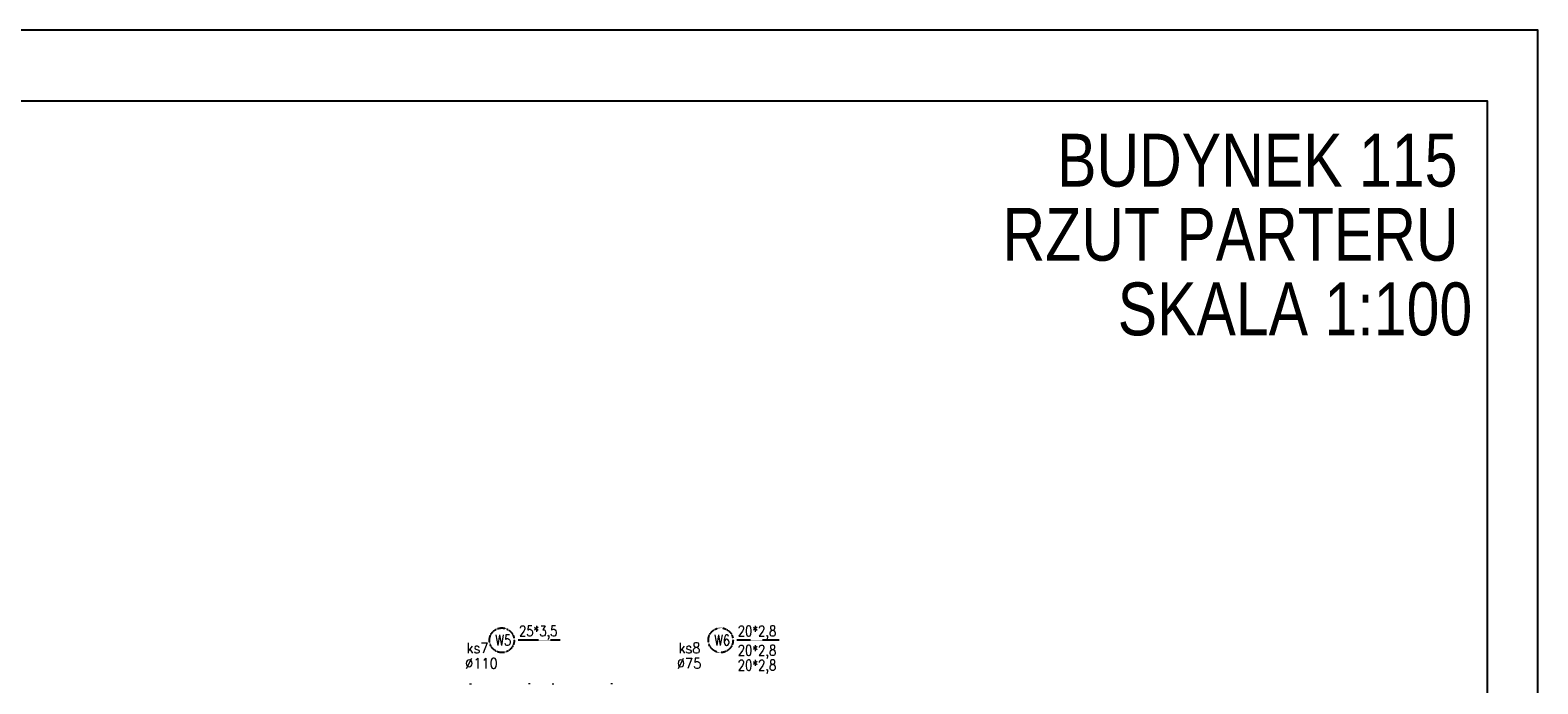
# Model space of a CAD drawing. Header units: millimetres. Extents: x 116 to 15750, y -6945 to 9999.
# Tile 140 of 150: x 6412 to 8124, y 5682 to 6424. Entities that reach past the tile are written whole.
import ezdxf

# ---------------------------------------------------------------- set-up
doc = ezdxf.new("R2010")
doc.units = ezdxf.units.MM
doc.linetypes.add('DASHED2', pattern=[0.375, 0.25, -0.125])
doc.layers.get('0').update_dxf_attribs({"color": 252})
for name, color, linetype in [('1-OPIS', 252, 'Continuous'), ('IS KAN_S_OPIS', 2, 'Continuous'), ('IS opis woda', 7, 'DASHED2'), ('TABELKA', 252, 'Continuous')]:
    doc.layers.add(name, color=color, linetype=linetype)
doc.styles.add('ARIAL', font='arial.ttf', dxfattribs={"width": 0.8})
doc.styles.add('TECH', font='simplex.shx')

msp = doc.modelspace()

# ---------------------------------------------------------------- linework, layer by layer
at = {"color": 251, "lineweight": 0, "true_color": 0x535353}
for points in [[(6911.3, 5681.9), (6913.3, 5681.9)], [(6979.9, 5681.9), (6978.1, 5681.9)], [(7004.9, 5681.9), (7007, 5681.9)], [(7073.6, 5681.9), (7071.8, 5681.9)]]:
    msp.add_lwpolyline(points, dxfattribs=at)
at = {"layer": 'IS opis woda'}
for p, q in [((7014.1, 5731.4), (6966.4, 5731.4)), ((7262.7, 5731.4), (7214.9, 5731.4))]:
    msp.add_line(p, q, dxfattribs=at)
for centre in [(6947.9, 5731.4), (7196.4, 5731.4)]:
    msp.add_circle(centre, 14, dxfattribs=at)
at = {"layer": 'TABELKA'}
for points in [[(116.1, 6424.1), (116.1, 3454.1), (8124.3, 3454.1), (8124.3, 6424.1)], [(116.1, 6424.1), (116.1, 3454.1), (8124.3, 3454.1), (8124.3, 6424.1)], [(263.9, 3506), (8067.1, 3506), (8067.1, 6343.4), (263.9, 6343.4)]]:
    msp.add_lwpolyline(points, close=True, dxfattribs=at)

# ---------------------------------------------------------------- texts
at = {"layer": '1-OPIS', "char_height": 60, "width": 932.298, "attachment_point": 5, "style": 'ARIAL'}
for s, insert in [('{\\fArial|b0|i0|c0|p0;BUDYNEK 115}', (7805.7, 6276.1)), ('{\\fArial|b0|i0|c0|p0;RZUT PARTERU}', (7775.4, 6191.9)), ('{\\fArial|b0|i0|c0|p0;SKALA 1:100}', (7848.5, 6107.2))]:
    msp.add_mtext(s, dxfattribs=dict(at, insert=insert))
at = {"layer": 'IS KAN_S_OPIS', "style": 'TECH', "width": 0.9}
for s, p in [('ks7', (6907.8, 5716.6, -26.7)), ('ks8', (7148.4, 5716.6, -26.7)), ('∅110', (6906.2, 5699.2, -53.4)), ('∅75', (7146.7, 5699.2, -53.4))]:
    msp.add_text(s, height=12, dxfattribs=at).set_placement(p)
at = {"layer": 'IS opis woda', "style": 'TECH', "width": 0.8}
for s, p in [('W5', (6940.4, 5725.4)), ('25*3,5', (6967.4, 5735.9, -53.4)), ('W6', (7189, 5725.4)), ('20*2,8', (7215.9, 5735.9, -53.4)), ('20*2,8', (7215.9, 5714, -53.4)), ('20*2,8', (7215.9, 5697.1, -53.4))]:
    msp.add_text(s, height=12, dxfattribs=at).set_placement(p)

doc.saveas('drawing.dxf')
